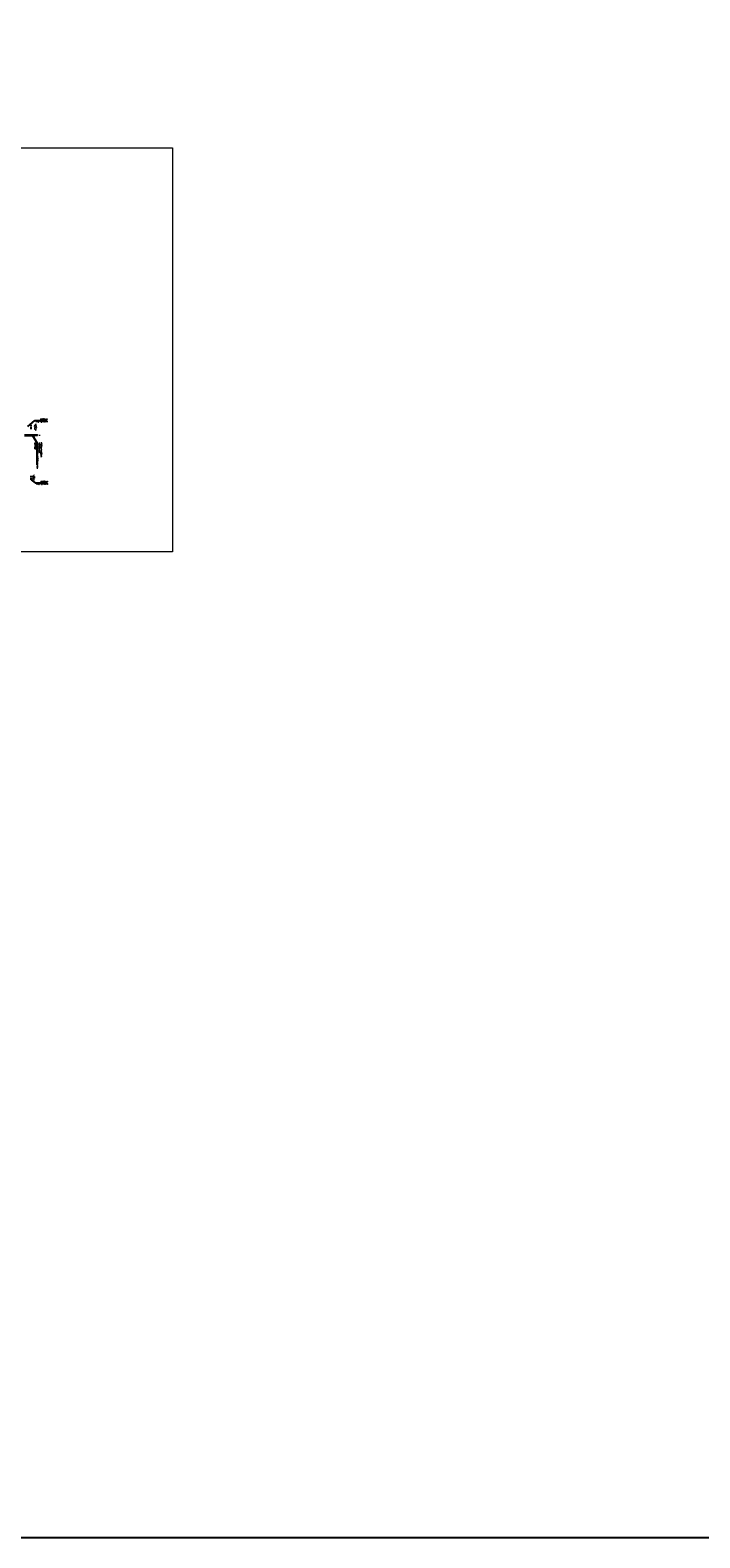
# Model space of a CAD drawing. Header units: millimetres. Extents: x -485339 to 350584, y -2181201 to -313328.
# Tile 77 of 115: x 98275 to 156034, y -1189934 to -1059912. Entities that reach past the tile are written whole.
import ezdxf
from ezdxf import colors
from ezdxf.entities.mleader import LeaderData, LeaderLine
from ezdxf.math import Vec2, Vec3

# ---------------------------------------------------------------- set-up
doc = ezdxf.new("R2010")
doc.units = ezdxf.units.MM
doc.header["$LTSCALE"] = 10
doc.linetypes.add('DASHDOT', pattern=[25.4, 12.7, -6.35, 0, -6.35])
doc.linetypes.add('DASHED', pattern=[19.05, 12.7, -6.35])
doc.layers.get('Defpoints').update_dxf_attribs({"color": 201})
for name, color, linetype, lineweight in [('1VZT', 150, 'DASHED', 18), ('N_popis', 10, 'Continuous', 18), ('N_čáry_plné', 10, 'Continuous', 18), ('PBŘ', 160, 'Continuous', 18)]:
    doc.layers.add(name, color=color, linetype=linetype, lineweight=lineweight)
doc.styles.get("Standard").update_dxf_attribs({"font": 'simplex.shx', "width": 0.8})

# ---------------------------------------------------------------- blocks, each defined once
blk = doc.blocks.new('rhbfdgb')
at = {"layer": '1VZT', "ltscale": 0.5}
for p, q in [((-359271, 269163), (-359108, 269286)), ((-359257, 269095), (-359061, 269154)), ((-359108, 269286), (-359171, 269266)), ((-359108, 269286), (-359144, 269231)), ((-359061, 269154), (-359127, 269157)), ((-359061, 269154), (-359114, 269114)), ((-359271, 268893), (-359108, 268770)), ((-359257, 268961), (-359061, 268902)), ((-359241, 269028), (-359035, 269028)), ((-359108, 268770), (-359171, 268790)), ((-359108, 268770), (-359144, 268825)), ((-359061, 268902), (-359127, 268899)), ((-359061, 268902), (-359114, 268942)), ((-359035, 269028), (-359098, 269050)), ((-359035, 269028), (-359098, 269005))]:
    blk.add_line(p, q, dxfattribs=at)
blk = doc.blocks.new('fvdfv')
at = {"layer": '1VZT', "ltscale": 0.5}
for p, q in [((-210395, 270483), (-210198, 270424)), ((-210348, 270616), (-210184, 270492)), ((-210198, 270424), (-210251, 270463)), ((-210184, 270492), (-210247, 270512)), ((-210184, 270492), (-210220, 270547)), ((-210420, 270358), (-210215, 270358)), ((-210395, 270232), (-210198, 270290)), ((-210348, 270099), (-210184, 270223)), ((-210215, 270358), (-210277, 270380)), ((-210215, 270358), (-210277, 270336)), ((-210198, 270424), (-210264, 270421)), ((-210198, 270290), (-210264, 270294)), ((-210198, 270290), (-210251, 270251)), ((-210184, 270223), (-210247, 270203)), ((-210184, 270223), (-210220, 270167))]:
    blk.add_line(p, q, dxfattribs=at)

msp = doc.modelspace()

# ---------------------------------------------------------------- linework, layer by layer
at = {"layer": '1VZT', "ltscale": 0.7}
for p, q in [((98311.1, -1093953.8), (98311.1, -1094352.9)), ((98354.9, -1093953.8), (98354.9, -1094352.9)), ((98311.1, -1098343.3), (98311.1, -1098742.4)), ((98354.9, -1098343.3), (98354.9, -1098742.4))]:
    msp.add_line(p, q, dxfattribs=at)
at = {"layer": 'Defpoints'}
msp.add_lwpolyline([(-480994, -929890.9), (286897.8, -929890.9), (286897.8, -1189933.9), (-480994, -1189933.9)], close=True, dxfattribs=at)
at = {"layer": 'N_čáry_plné'}
for points in [[(97774.7, -1094772.4), (98690.6, -1094772.4)], [(98690.6, -1094772.4), (98690.6, -1094898.4)], [(97774.7, -1094795.4), (98901, -1094795.4)], [(97774.7, -1094875.4), (98901, -1094875.4)], [(97774.7, -1094898.4), (98690.6, -1094898.4)], [(98901, -1094795.4), (98901, -1094875.4)]]:
    msp.add_lwpolyline(points, dxfattribs=at)
at = {"layer": 'N_čáry_plné', "linetype": 'DASHDOT'}
msp.add_lwpolyline([(97774.7, -1094835.4), (99135.8, -1094835.4)], dxfattribs=at)
at = {"layer": 'PBŘ', "lineweight": 18}
msp.add_lwpolyline([(10105.4, -1070067.5), (110563.9, -1070067.5), (110563.9, -1104899), (10105.4, -1104899)], close=True, dxfattribs=at)

# ---------------------------------------------------------------- block references
at = {"layer": '1VZT', "ltscale": 0.1}
msp.add_blockref('rhbfdgb', (457888.3, -1363186.5), dxfattribs=at)
at = {"layer": '1VZT', "ltscale": 0.1, "rotation": 180}
msp.add_blockref('fvdfv', (-111717.5, -828169.6), dxfattribs=at)

# ---------------------------------------------------------------- leaders
at = {"layer": 'N_popis'}
ml = msp.add_multileader_mtext('Standard', dxfattribs=at)
ml.set_content('{\\W1;\\A1;\\H1.00002x;\\C256;PROSTUP \\PPRO VZT %%C315}', color=256)
ml.set_leader_properties()
ml.build(insert=Vec2(0, 0))
ml.multileader.update_dxf_attribs({"text_left_attachment_type": 6, "text_right_attachment_type": 6, "arrow_head_size": 100})
ctx = ml.context
ctx.base_point, ctx.char_height, ctx.arrow_head_size, ctx.plane_origin = Vec3(98673.8, -1093561.9), 100, 100, Vec3(98591.7, -1092720.9)
ctx.left_attachment, ctx.right_attachment, ctx.text_align_type = 6, 6, 2
notes = []
notes.append((ctx, [(0, (1, 1, 0), (98665.8, -1093561.9), (1, 0), 8, [(0, [(98004, -1094168.5)], 0, [])])]))
ctx.mtext.insert, ctx.mtext.rotation, ctx.mtext.alignment, ctx.mtext.flow_direction = Vec3(99766.3, -1093441.9), 6.28318531, 3, 5
ml = msp.add_multileader_mtext('Standard', dxfattribs=at)
ml.set_content('{\\W1;\\A1;\\H1.00002x;\\C256;PRŮMĚR \\PKOUŘOVODU/SPALOVACÍ VZDUCH \\P80/125 mm\\W0.8;\\H0.99998x;\\C0; \\P}VYVEDEN NA FASÁDU', color=256)
ml.set_leader_properties()
ml.build(insert=Vec2(0, 0))
ml.multileader.update_dxf_attribs({"text_left_attachment_type": 6, "text_right_attachment_type": 6, "arrow_head_size": 100})
ctx = ml.context
ctx.base_point, ctx.char_height, ctx.arrow_head_size, ctx.plane_origin, ctx.plane_x_axis, ctx.plane_y_axis = Vec3(98839.5, -1097994.7), 100, 100, Vec3(97998.5, -1094704.3), Vec3(0, 1), Vec3(-1, 0)
ctx.left_attachment, ctx.right_attachment, ctx.text_align_type = 6, 6, 2
notes.append((ctx, [(0, (1, 1, 0), (98839.5, -1095482.6), (0, -1), 8, [(0, [(98455.2, -1094835.4)], 0, [])])]))
ctx.mtext.insert, ctx.mtext.text_direction, ctx.mtext.rotation, ctx.mtext.alignment, ctx.mtext.flow_direction = Vec3(98685.2, -1095492.6), Vec3(0, 1), 1.57079633, 3, 5
ml = msp.add_multileader_mtext('Standard', dxfattribs=at)
ml.set_content('{\\W1;\\A1;\\H1.00002x;\\C256;PROSTUP \\PPRO VZT %%C315}', color=256)
ml.set_leader_properties()
ml.build(insert=Vec2(0, 0))
ml.multileader.update_dxf_attribs({"text_left_attachment_type": 6, "text_right_attachment_type": 6, "arrow_head_size": 100})
ctx = ml.context
ctx.base_point, ctx.char_height, ctx.arrow_head_size, ctx.plane_origin = Vec3(98703.8, -1098936.9), 100, 100, Vec3(98621.7, -1098096)
ctx.left_attachment, ctx.right_attachment, ctx.text_align_type = 6, 6, 2
notes.append((ctx, [(0, (1, 1, 0), (98695.8, -1098936.9), (1, 0), 8, [(0, [(98282.9, -1098637.3)], 0, [])])]))
ctx.mtext.insert, ctx.mtext.rotation, ctx.mtext.alignment, ctx.mtext.flow_direction = Vec3(99796.3, -1098816.9), 6.28318531, 3, 5
for ctx, leaders in notes:
    for number, flags, end, landing, length, lines in leaders:
        leader = LeaderData()
        leader.index, (leader.has_last_leader_line, leader.has_dogleg_vector, leader.attachment_direction) = number, flags
        leader.last_leader_point, leader.dogleg_vector, leader.dogleg_length = Vec3(end), Vec3(landing), length
        for number, points, colour, breaks in lines:
            line = LeaderLine()
            line.index, line.vertices, line.color, line.breaks = number, Vec3.list(points), colors.encode_raw_color(colour), breaks
            leader.lines.append(line)
        ctx.leaders.append(leader)

doc.saveas('drawing.dxf')
